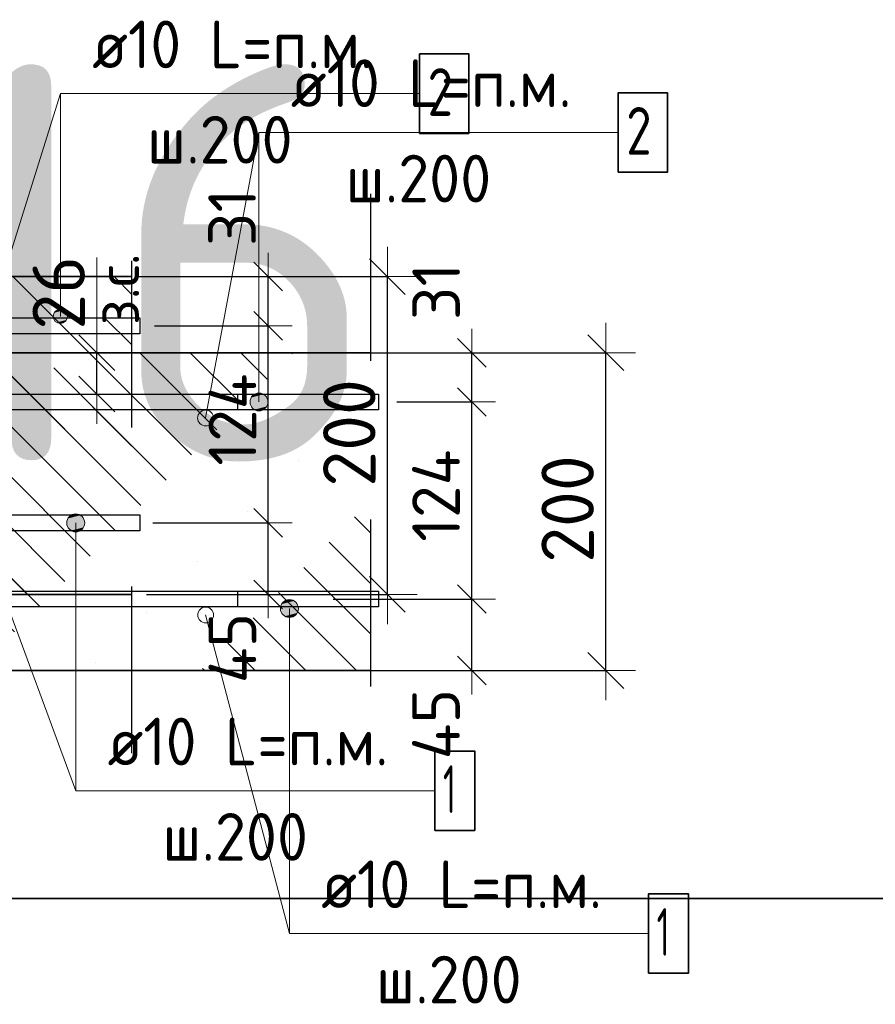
# Model space of a CAD drawing. Header units: metres. Extents: x -38 to 97, y -15 to 21.
# Tile 66 of 111: x 72.618 to 73.156, y 5.205 to 5.825. Entities that reach past the tile are written whole.
import ezdxf

# ---------------------------------------------------------------- set-up
doc = ezdxf.new("R2010")
doc.units = ezdxf.units.M
doc.header["$PDMODE"] = 65
doc.linetypes.add('______4', pattern=[0.135, 0.105, -0.03])
for name, color, linetype, lineweight in [('XR$4$Арм. стержнями верхней зоны', 180, 'Continuous', 35), ('XR$4$Арм. стержнями нижней зоны', 180, 'Continuous', 35), ('XR$4$Арм.стержн. Арматура края', 96, 'Continuous', 35), ('XR$4$Размерная линия (1)', 7, 'Continuous', 13), ('XR$4$Размерная линия_ общее', 7, 'Continuous', 13), ('XR$6$Арм. стержнями верхней зоны', 180, 'Continuous', 35), ('XR$6$Арм. стержнями нижней зоны', 180, 'Continuous', 35), ('XR$6$Арм.стержн. Арматура края', 96, 'Continuous', 35), ('XR$6$Размерная линия (1)', 7, 'Continuous', 13), ('XR$6$Размерная линия_ общее', 7, 'Continuous', 13)]:
    doc.layers.add(name, color=color, linetype=linetype, lineweight=lineweight)
doc.styles.add('ISOCPEUR', font='txt')
doc.dimstyles.new('DIMSTYLE_10', dxfattribs={"dimtxt": 0.033, "dimasz": 0.0375, "dimexe": 0, "dimexo": 0, "dimgap": 0.0165, "dimtad": 2, "dimdec": 0, "dimlfac": 1000, "dimrnd": 1, "dimzin": 12, "dimdsep": 46, "dimtxsty": 'ISOCPEUR', "dimblk1": 'ALL_ML_STRICH', "dimblk2": 'ALL_ML_STRICH', "dimsah": 1, "dimcen": 0, "dimclrd": 7, "dimclre": 256, "dimclrt": 7, "dimadec": 0, "dimazin": 0, "dimtfac": 1, "dimtdec": 0, "dimtix": 1, "dimtmove": 2, "dimatfit": 3, "dimfxl": 0, "dimtzin": 0, "dimlwd": 0, "dimlwe": -3, "dimarcsym": 0})
doc.dimstyles.new('DIMSTYLE_13', dxfattribs={"dimtxt": 0.033, "dimasz": 0.0375, "dimexe": 0, "dimexo": 0, "dimgap": 0.0165, "dimtad": 2, "dimdec": 0, "dimlfac": 1000, "dimrnd": 1, "dimzin": 12, "dimdsep": 46, "dimtxsty": 'ISOCPEUR', "dimblk1": 'ALL_ML_STRICH', "dimblk2": 'ALL_ML_STRICH', "dimsah": 1, "dimcen": 0, "dimclrd": 7, "dimclre": 256, "dimclrt": 7, "dimadec": 0, "dimazin": 0, "dimtfac": 1, "dimtdec": 0, "dimtix": 1, "dimtmove": 2, "dimatfit": 3, "dimfxl": 0, "dimtvp": 1.2, "dimtzin": 0, "dimlwd": 0, "dimlwe": -3, "dimarcsym": 0})
doc.dimstyles.new('DIMSTYLE_14', dxfattribs={"dimtxt": 0.03, "dimasz": 0.03, "dimexe": 0, "dimexo": 0, "dimgap": 0.015, "dimtad": 2, "dimdec": 0, "dimlfac": 1000, "dimrnd": 1, "dimzin": 12, "dimdsep": 46, "dimtxsty": 'ISOCPEUR', "dimblk1": 'ALL_ML_STRICH', "dimblk2": 'ALL_ML_STRICH', "dimsah": 1, "dimcen": 0, "dimclrd": 7, "dimclre": 256, "dimclrt": 7, "dimadec": 0, "dimazin": 0, "dimtfac": 1, "dimtdec": 0, "dimtix": 1, "dimtmove": 2, "dimatfit": 3, "dimfxl": 0, "dimtzin": 0, "dimlwd": 0, "dimlwe": -3, "dimarcsym": 0})
doc.dimstyles.new('DIMSTYLE_16', dxfattribs={"dimtxt": 0.03, "dimasz": 0.03, "dimexe": 0, "dimexo": 0, "dimgap": 0.015, "dimtad": 2, "dimdec": 0, "dimlfac": 1000, "dimrnd": 1, "dimzin": 12, "dimdsep": 46, "dimtxsty": 'ISOCPEUR', "dimblk1": 'ALL_ML_STRICH', "dimblk2": 'ALL_ML_STRICH', "dimsah": 1, "dimcen": 0, "dimclrd": 7, "dimclre": 256, "dimclrt": 7, "dimadec": 0, "dimazin": 0, "dimtfac": 1, "dimtdec": 0, "dimtix": 1, "dimtmove": 2, "dimatfit": 3, "dimfxl": 0, "dimtvp": 1.2, "dimtzin": 0, "dimlwd": 0, "dimlwe": -3, "dimarcsym": 0})
pattern_1 = [(135, (0, 0), (-0.031819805, -0.031819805), [0.4, -0.05, 0, -0.05]), (135, (-0.01591, -0.01591), (-0.031819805, -0.031819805), [0.8, -0.1, 0.1, -0.1])]

# ---------------------------------------------------------------- blocks, each defined once
blk = doc.blocks.new('ALL_ML_STRICH')
at = {"color": 0, "linetype": 'ByBlock', "lineweight": -2}
for p, q in [((0, -0.5), (0, 0.5)), ((-0.3, -0.3), (0.3, 0.3)), ((-1, 0), (0.5, 0))]:
    blk.add_line(p, q, dxfattribs=at)
blk = doc.blocks.new('*D169')
at = {"layer": 'DEFPOINTS', "color": 7, "linetype": 'Continuous', "lineweight": 13, "transparency": 33554687}
for p in [(72.67772, 5.66307), (72.67772, 5.46307), (72.84927, 5.46307)]:
    blk.add_point(p, dxfattribs=at)
at = {"layer": 'XR$4$Размерная линия_ общее', "color": 253, "linetype": 'Continuous', "lineweight": -2, "true_color": 0xa0a0a0, "transparency": 33554687}
for p, q in [((72.69772, 5.66307), (72.84927, 5.66307)), ((72.69772, 5.46307), (72.84927, 5.46307))]:
    blk.add_line(p, q, dxfattribs=at)
at = {"layer": 'XR$4$Размерная линия_ общее', "color": 7, "linetype": 'Continuous', "lineweight": -2, "transparency": 33554687}
blk.add_line((72.84927, 5.46307), (72.84927, 5.66307), dxfattribs=at)
at = {"layer": 'XR$4$Размерная линия_ общее', "color": 7, "linetype": 'Continuous', "lineweight": 13, "transparency": 33554687, "xscale": 0.0375, "yscale": 0.0375, "zscale": 0.0375}
for p, rotation in [((72.84927, 5.66307), 90), ((72.84927, 5.46307), 270)]:
    blk.add_blockref('ALL_ML_STRICH', p, dxfattribs=dict(at, rotation=rotation))
at = {"layer": 'XR$4$Размерная линия_ общее', "color": 7, "linetype": 'Continuous', "lineweight": 13, "transparency": 33554687, "insert": (72.82527, 5.56472), "char_height": 0.033, "width": 0.099, "attachment_point": 5, "rotation": 90, "style": 'ISOCPEUR'}
blk.add_mtext('\\A1;{200}', dxfattribs=at)
blk = doc.blocks.new('*D290')
at = {"layer": 'DEFPOINTS', "color": 7, "linetype": 'Continuous', "lineweight": 13, "transparency": 33554687}
for p in [(72.6816, 5.50807), (72.69445, 5.46307), (72.77427, 5.46307)]:
    blk.add_point(p, dxfattribs=at)
at = {"layer": 'XR$4$Размерная линия (1)', "color": 9, "linetype": 'Continuous', "lineweight": -2, "true_color": 0xc7c7c7, "transparency": 33554687}
for p, q in [((72.7016, 5.50807), (72.77427, 5.50807)), ((72.71445, 5.46307), (72.77427, 5.46307))]:
    blk.add_line(p, q, dxfattribs=at)
at = {"layer": 'XR$4$Размерная линия (1)', "color": 7, "linetype": 'Continuous', "lineweight": -2, "transparency": 33554687}
blk.add_line((72.77427, 5.46307), (72.77427, 5.50807), dxfattribs=at)
at = {"layer": 'XR$4$Размерная линия (1)', "color": 7, "linetype": 'Continuous', "lineweight": 13, "transparency": 33554687, "xscale": 0.03, "yscale": 0.03, "zscale": 0.03}
for p, rotation in [((72.77427, 5.50807), 90), ((72.77427, 5.46307), 270)]:
    blk.add_blockref('ALL_ML_STRICH', p, dxfattribs=dict(at, rotation=rotation))
at = {"layer": 'XR$4$Размерная линия (1)', "color": 7, "linetype": 'Continuous', "lineweight": 13, "transparency": 33554687, "insert": (72.75176, 5.42931), "char_height": 0.03, "width": 0.06, "attachment_point": 5, "rotation": 90, "style": 'ISOCPEUR'}
blk.add_mtext('\\A1;{45}', dxfattribs=at)
blk = doc.blocks.new('*D291')
at = {"layer": 'DEFPOINTS', "color": 7, "linetype": 'Continuous', "lineweight": 13, "transparency": 33554687}
for p in [(72.68263, 5.63207), (72.6816, 5.50807), (72.77427, 5.50807)]:
    blk.add_point(p, dxfattribs=at)
at = {"layer": 'XR$4$Размерная линия (1)', "color": 9, "linetype": 'Continuous', "lineweight": -2, "true_color": 0xc7c7c7, "transparency": 33554687}
for p, q in [((72.70263, 5.63207), (72.77427, 5.63207)), ((72.7016, 5.50807), (72.77427, 5.50807))]:
    blk.add_line(p, q, dxfattribs=at)
at = {"layer": 'XR$4$Размерная линия (1)', "color": 7, "linetype": 'Continuous', "lineweight": -2, "transparency": 33554687}
blk.add_line((72.77427, 5.50807), (72.77427, 5.63207), dxfattribs=at)
at = {"layer": 'XR$4$Размерная линия (1)', "color": 7, "linetype": 'Continuous', "lineweight": 13, "transparency": 33554687, "xscale": 0.03, "yscale": 0.03, "zscale": 0.03}
for p, rotation in [((72.77427, 5.63207), 90), ((72.77427, 5.50807), 270)]:
    blk.add_blockref('ALL_ML_STRICH', p, dxfattribs=dict(at, rotation=rotation))
at = {"layer": 'XR$4$Размерная линия (1)', "color": 7, "linetype": 'Continuous', "lineweight": 13, "transparency": 33554687, "insert": (72.75177, 5.57307), "char_height": 0.03, "width": 0.09, "attachment_point": 5, "rotation": 90, "style": 'ISOCPEUR'}
blk.add_mtext('\\A1;{124}', dxfattribs=at)
blk = doc.blocks.new('*D292')
at = {"layer": 'DEFPOINTS', "color": 7, "linetype": 'Continuous', "lineweight": 13, "transparency": 33554687}
for p in [(72.67076, 5.66307), (72.68263, 5.63207), (72.77427, 5.63207)]:
    blk.add_point(p, dxfattribs=at)
at = {"layer": 'XR$4$Размерная линия (1)', "color": 9, "linetype": 'Continuous', "lineweight": -2, "true_color": 0xc7c7c7, "transparency": 33554687}
for p, q in [((72.69076, 5.66307), (72.77427, 5.66307)), ((72.70263, 5.63207), (72.77427, 5.63207))]:
    blk.add_line(p, q, dxfattribs=at)
at = {"layer": 'XR$4$Размерная линия (1)', "color": 7, "linetype": 'Continuous', "lineweight": -2, "transparency": 33554687}
blk.add_line((72.77427, 5.63207), (72.77427, 5.66307), dxfattribs=at)
at = {"layer": 'XR$4$Размерная линия (1)', "color": 7, "linetype": 'Continuous', "lineweight": 13, "transparency": 33554687, "xscale": 0.03, "yscale": 0.03, "zscale": 0.03}
for p, rotation in [((72.77427, 5.66307), 90), ((72.77427, 5.63207), 270)]:
    blk.add_blockref('ALL_ML_STRICH', p, dxfattribs=dict(at, rotation=rotation))
at = {"layer": 'XR$4$Размерная линия (1)', "color": 7, "linetype": 'Continuous', "lineweight": 13, "transparency": 33554687, "insert": (72.75153, 5.70036), "char_height": 0.03, "width": 0.06, "attachment_point": 5, "rotation": 90, "style": 'ISOCPEUR'}
blk.add_mtext('\\A1;{31}', dxfattribs=at)
blk = doc.blocks.new('*D477')
at = {"layer": 'DEFPOINTS', "color": 7, "linetype": 'Continuous', "lineweight": 13, "transparency": 33554687}
for p in [(72.81509, 5.61517), (72.81509, 5.41517), (72.98664, 5.41517)]:
    blk.add_point(p, dxfattribs=at)
at = {"layer": 'XR$6$Размерная линия_ общее', "color": 253, "linetype": 'Continuous', "lineweight": -2, "true_color": 0xa0a0a0, "transparency": 33554687}
for p, q in [((72.83509, 5.61517), (72.98664, 5.61517)), ((72.83509, 5.41517), (72.98664, 5.41517))]:
    blk.add_line(p, q, dxfattribs=at)
at = {"layer": 'XR$6$Размерная линия_ общее', "color": 7, "linetype": 'Continuous', "lineweight": -2, "transparency": 33554687}
blk.add_line((72.98664, 5.41517), (72.98664, 5.61517), dxfattribs=at)
at = {"layer": 'XR$6$Размерная линия_ общее', "color": 7, "linetype": 'Continuous', "lineweight": 13, "transparency": 33554687, "xscale": 0.0375, "yscale": 0.0375, "zscale": 0.0375}
for p, rotation in [((72.98664, 5.61517), 90), ((72.98664, 5.41517), 270)]:
    blk.add_blockref('ALL_ML_STRICH', p, dxfattribs=dict(at, rotation=rotation))
at = {"layer": 'XR$6$Размерная линия_ общее', "color": 7, "linetype": 'Continuous', "lineweight": 13, "transparency": 33554687, "insert": (72.96264, 5.51682), "char_height": 0.033, "width": 0.099, "attachment_point": 5, "rotation": 90, "style": 'ISOCPEUR'}
blk.add_mtext('\\A1;{200}', dxfattribs=at)
blk = doc.blocks.new('*D529')
at = {"layer": 'DEFPOINTS', "color": 7, "linetype": 'Continuous', "lineweight": 13, "transparency": 33554687}
for p in [(72.62648, 5.61517), (72.62648, 5.58917), (72.66647, 5.58917)]:
    blk.add_point(p, dxfattribs=at)
at = {"layer": 'XR$6$Размерная линия_ общее', "color": 253, "linetype": 'Continuous', "lineweight": -2, "true_color": 0xa0a0a0, "transparency": 33554687}
for p, q in [((72.64648, 5.61517), (72.66647, 5.61517)), ((72.64648, 5.58917), (72.66647, 5.58917))]:
    blk.add_line(p, q, dxfattribs=at)
at = {"layer": 'XR$6$Размерная линия_ общее', "color": 7, "linetype": 'Continuous', "lineweight": -2, "transparency": 33554687}
blk.add_line((72.66647, 5.58917), (72.66647, 5.61517), dxfattribs=at)
at = {"layer": 'XR$6$Размерная линия_ общее', "color": 7, "linetype": 'Continuous', "lineweight": 13, "transparency": 33554687, "xscale": 0.0375, "yscale": 0.0375, "zscale": 0.0375}
for p, rotation in [((72.66647, 5.61517), 90), ((72.66647, 5.58917), 270)]:
    blk.add_blockref('ALL_ML_STRICH', p, dxfattribs=dict(at, rotation=rotation))
at = {"layer": 'XR$6$Размерная линия_ общее', "color": 7, "linetype": 'Continuous', "lineweight": 13, "transparency": 33554687, "insert": (72.666, 5.63253), "char_height": 0.027, "width": 0.00135, "attachment_point": 1, "rotation": 90, "line_spacing_factor": 0.60241, "style": 'ISOCPEUR'}
blk.add_mtext('з.с.', dxfattribs=at)
at = {"layer": 'XR$6$Размерная линия_ общее', "color": 7, "linetype": 'Continuous', "lineweight": 13, "transparency": 33554687, "insert": (72.64247, 5.6529), "char_height": 0.033, "width": 0.066, "attachment_point": 5, "rotation": 90, "style": 'ISOCPEUR'}
blk.add_mtext('\\A1;{26}', dxfattribs=at)
blk = doc.blocks.new('*D554')
at = {"layer": 'DEFPOINTS', "color": 7, "linetype": 'Continuous', "lineweight": 13, "transparency": 33554687}
for p in [(72.79505, 5.46017), (72.8079, 5.41517), (72.90235, 5.41517)]:
    blk.add_point(p, dxfattribs=at)
at = {"layer": 'XR$6$Размерная линия (1)', "color": 9, "linetype": 'Continuous', "lineweight": -2, "true_color": 0xc7c7c7, "transparency": 33554687}
for p, q in [((72.81505, 5.46017), (72.90235, 5.46017)), ((72.8279, 5.41517), (72.90235, 5.41517))]:
    blk.add_line(p, q, dxfattribs=at)
at = {"layer": 'XR$6$Размерная линия (1)', "color": 7, "linetype": 'Continuous', "lineweight": -2, "transparency": 33554687}
blk.add_line((72.90235, 5.41517), (72.90235, 5.46017), dxfattribs=at)
at = {"layer": 'XR$6$Размерная линия (1)', "color": 7, "linetype": 'Continuous', "lineweight": 13, "transparency": 33554687, "xscale": 0.03, "yscale": 0.03, "zscale": 0.03}
for p, rotation in [((72.90235, 5.46017), 90), ((72.90235, 5.41517), 270)]:
    blk.add_blockref('ALL_ML_STRICH', p, dxfattribs=dict(at, rotation=rotation))
at = {"layer": 'XR$6$Размерная линия (1)', "color": 7, "linetype": 'Continuous', "lineweight": 13, "transparency": 33554687, "insert": (72.87984, 5.38142), "char_height": 0.03, "width": 0.06, "attachment_point": 5, "rotation": 90, "style": 'ISOCPEUR'}
blk.add_mtext('\\A1;{45}', dxfattribs=at)
blk = doc.blocks.new('*D555')
at = {"layer": 'DEFPOINTS', "color": 7, "linetype": 'Continuous', "lineweight": 13, "transparency": 33554687}
for p in [(72.83521, 5.58417), (72.79505, 5.46017), (72.90235, 5.46017)]:
    blk.add_point(p, dxfattribs=at)
at = {"layer": 'XR$6$Размерная линия (1)', "color": 9, "linetype": 'Continuous', "lineweight": -2, "true_color": 0xc7c7c7, "transparency": 33554687}
for p, q in [((72.85521, 5.58417), (72.90235, 5.58417)), ((72.81505, 5.46017), (72.90235, 5.46017))]:
    blk.add_line(p, q, dxfattribs=at)
at = {"layer": 'XR$6$Размерная линия (1)', "color": 7, "linetype": 'Continuous', "lineweight": -2, "transparency": 33554687}
blk.add_line((72.90235, 5.46017), (72.90235, 5.58417), dxfattribs=at)
at = {"layer": 'XR$6$Размерная линия (1)', "color": 7, "linetype": 'Continuous', "lineweight": 13, "transparency": 33554687, "xscale": 0.03, "yscale": 0.03, "zscale": 0.03}
for p, rotation in [((72.90235, 5.58417), 90), ((72.90235, 5.46017), 270)]:
    blk.add_blockref('ALL_ML_STRICH', p, dxfattribs=dict(at, rotation=rotation))
at = {"layer": 'XR$6$Размерная линия (1)', "color": 7, "linetype": 'Continuous', "lineweight": 13, "transparency": 33554687, "insert": (72.87985, 5.52517), "char_height": 0.03, "width": 0.09, "attachment_point": 5, "rotation": 90, "style": 'ISOCPEUR'}
blk.add_mtext('\\A1;{124}', dxfattribs=at)
blk = doc.blocks.new('*D556')
at = {"layer": 'DEFPOINTS', "color": 7, "linetype": 'Continuous', "lineweight": 13, "transparency": 33554687}
for p in [(72.78421, 5.61517), (72.83521, 5.58417), (72.90235, 5.58417)]:
    blk.add_point(p, dxfattribs=at)
at = {"layer": 'XR$6$Размерная линия (1)', "color": 9, "linetype": 'Continuous', "lineweight": -2, "true_color": 0xc7c7c7, "transparency": 33554687}
for p, q in [((72.80421, 5.61517), (72.90235, 5.61517)), ((72.85521, 5.58417), (72.90235, 5.58417))]:
    blk.add_line(p, q, dxfattribs=at)
at = {"layer": 'XR$6$Размерная линия (1)', "color": 7, "linetype": 'Continuous', "lineweight": -2, "transparency": 33554687}
blk.add_line((72.90235, 5.58417), (72.90235, 5.61517), dxfattribs=at)
at = {"layer": 'XR$6$Размерная линия (1)', "color": 7, "linetype": 'Continuous', "lineweight": 13, "transparency": 33554687, "xscale": 0.03, "yscale": 0.03, "zscale": 0.03}
for p, rotation in [((72.90235, 5.61517), 90), ((72.90235, 5.58417), 270)]:
    blk.add_blockref('ALL_ML_STRICH', p, dxfattribs=dict(at, rotation=rotation))
at = {"layer": 'XR$6$Размерная линия (1)', "color": 7, "linetype": 'Continuous', "lineweight": 13, "transparency": 33554687, "insert": (72.87995, 5.65376), "char_height": 0.03, "width": 0.06, "attachment_point": 5, "rotation": 90, "style": 'ISOCPEUR'}
blk.add_mtext('\\A1;{31}', dxfattribs=at)

msp = doc.modelspace()

# ---------------------------------------------------------------- hatches: boundary and pattern name
at = {"linetype": 'Continuous', "lineweight": 25, "transparency": 33554687}
h = msp.add_hatch(dxfattribs=at)
h.set_pattern_fill('__________540', scale=0.015, style=0, pattern_type=2)
h.set_pattern_definition(pattern_1)
h.paths.add_polyline_path([(72.5447, 5.66307), (72.5447, 5.46307), (72.68855, 5.46307), (72.68855, 5.66307)], flags=0)
at = {"linetype": 'Continuous', "lineweight": 13, "transparency": 33554687}
h = msp.add_hatch(dxfattribs=at)
h.set_pattern_fill('__________540', scale=0.015, style=0, pattern_type=2)
h.set_pattern_definition(pattern_1)
h.paths.add_polyline_path([(72.23496, 5.61517), (72.23496, 5.41517), (72.83857, 5.41517), (72.83857, 5.61517)], flags=0)
at = {"layer": 'XR$4$Арм. стержнями верхней зоны', "linetype": 'Continuous', "lineweight": 13, "transparency": 33554687}
for points in [[(72.64738, 5.64032), (72.63964, 5.64032), (72.63901, 5.63807)], [(72.64738, 5.64032), (72.63901, 5.63807), (72.64801, 5.63807)], [(72.64576, 5.64194), (72.64126, 5.64194), (72.63964, 5.64032)], [(72.64576, 5.64194), (72.63964, 5.64032), (72.64738, 5.64032)], [(72.64126, 5.64194), (72.64576, 5.64194), (72.64351, 5.64257)], [(72.64801, 5.63807), (72.63901, 5.63807), (72.63964, 5.63582)], [(72.64801, 5.63807), (72.63964, 5.63582), (72.64738, 5.63582)], [(72.64738, 5.63582), (72.63964, 5.63582), (72.64126, 5.6342)], [(72.64738, 5.63582), (72.64126, 5.6342), (72.64576, 5.6342)], [(72.64576, 5.6342), (72.64126, 5.6342), (72.64351, 5.63357)]]:
    msp.add_hatch(color=7, dxfattribs=at).paths.add_polyline_path(points)
at = {"layer": 'XR$4$Арм. стержнями нижней зоны', "linetype": 'Continuous', "lineweight": 13, "transparency": 33554687}
for points in [[(72.64755, 5.50807), (72.6588, 5.50807), (72.65801, 5.51088)], [(72.64755, 5.50807), (72.65801, 5.51088), (72.64833, 5.51088)], [(72.64833, 5.51088), (72.65801, 5.51088), (72.65598, 5.5129)], [(72.64833, 5.51088), (72.65598, 5.5129), (72.65036, 5.5129)], [(72.65036, 5.5129), (72.65598, 5.5129), (72.65317, 5.51369)], [(72.64833, 5.50525), (72.6588, 5.50807), (72.64755, 5.50807)], [(72.64833, 5.50525), (72.65801, 5.50525), (72.6588, 5.50807)], [(72.65036, 5.50323), (72.65801, 5.50525), (72.64833, 5.50525)], [(72.65036, 5.50323), (72.65598, 5.50323), (72.65801, 5.50525)], [(72.65598, 5.50323), (72.65036, 5.50323), (72.65317, 5.50244)]]:
    msp.add_hatch(color=7, dxfattribs=at).paths.add_polyline_path(points)
at = {"layer": 'XR$6$Арм. стержнями верхней зоны', "linetype": 'Continuous', "lineweight": 13, "transparency": 33554687}
for points in [[(72.76565, 5.58901), (72.77127, 5.58901), (72.76846, 5.5898)], [(72.7733, 5.58699), (72.76362, 5.58699), (72.76284, 5.58417)], [(72.7733, 5.58699), (72.76284, 5.58417), (72.77409, 5.58417)], [(72.77409, 5.58417), (72.76284, 5.58417), (72.76362, 5.58136)], [(72.77127, 5.58901), (72.76565, 5.58901), (72.76362, 5.58699)], [(72.77127, 5.58901), (72.76362, 5.58699), (72.7733, 5.58699)], [(72.77409, 5.58417), (72.76362, 5.58136), (72.7733, 5.58136)], [(72.7733, 5.58136), (72.76362, 5.58136), (72.76565, 5.57934)], [(72.7733, 5.58136), (72.76565, 5.57934), (72.77127, 5.57934)], [(72.77127, 5.57934), (72.76565, 5.57934), (72.76846, 5.57855)]]:
    msp.add_hatch(color=7, dxfattribs=at).paths.add_polyline_path(points)
at = {"layer": 'XR$6$Арм. стержнями нижней зоны', "linetype": 'Continuous', "lineweight": 13, "transparency": 33554687}
for points in [[(72.78478, 5.45901), (72.79041, 5.45901), (72.78759, 5.4598)], [(72.78197, 5.45417), (72.79322, 5.45417), (72.79243, 5.45699)], [(72.78197, 5.45417), (72.79243, 5.45699), (72.78276, 5.45699)], [(72.78276, 5.45136), (72.79322, 5.45417), (72.78197, 5.45417)], [(72.78276, 5.45699), (72.79243, 5.45699), (72.79041, 5.45901)], [(72.78276, 5.45699), (72.79041, 5.45901), (72.78478, 5.45901)], [(72.78276, 5.45136), (72.79243, 5.45136), (72.79322, 5.45417)], [(72.78478, 5.44934), (72.79243, 5.45136), (72.78276, 5.45136)], [(72.78478, 5.44934), (72.79041, 5.44934), (72.79243, 5.45136)], [(72.79041, 5.44934), (72.78478, 5.44934), (72.78759, 5.44855)]]:
    msp.add_hatch(color=7, dxfattribs=at).paths.add_polyline_path(points)

# ---------------------------------------------------------------- linework, layer by layer
at = {"color": 7, "linetype": 'Continuous', "lineweight": 13, "transparency": 33554687}
for p, q in [((72.59466, 5.62202), (72.64351, 5.77823)), ((72.73488, 5.57412), (72.76846, 5.7538)), ((72.66647, 5.61517), (72.66647, 5.67517)), ((72.5947, 5.49802), (72.65317, 5.33949)), ((72.73492, 5.45012), (72.78759, 5.24964)), ((86.41979, 5.27171), (67.91979, 5.27171)), ((86.41979, 5.27171), (67.91979, 5.27171))]:
    msp.add_line(p, q, dxfattribs=at)
at = {"color": 7, "linetype": '______4', "lineweight": 25, "transparency": 33554687}
for p, q in [((72.68855, 5.36307), (72.68855, 5.76307)), ((72.83857, 5.71517), (72.83857, 5.31517))]:
    msp.add_line(p, q, dxfattribs=at)
at = {"color": 7, "linetype": 'Continuous', "lineweight": 35, "transparency": 33554687}
for p, q in [((72.68855, 5.66307), (72.5447, 5.66307)), ((72.83857, 5.61517), (72.23496, 5.61517)), ((72.5447, 5.46307), (72.68855, 5.46307)), ((72.53496, 5.41517), (72.83857, 5.41517)), ((67.91979, 5.27171), (86.41979, 5.27171)), ((67.91979, 5.27171), (86.41979, 5.27171))]:
    msp.add_line(p, q, dxfattribs=at)
at = {"color": 7, "linetype": 'Continuous', "lineweight": 13, "transparency": 33554687}
for centre in [(72.73488, 5.57412), (72.73492, 5.45012)]:
    msp.add_circle(centre, 0.005, dxfattribs=at)
at = {"layer": 'XR$4$Арм. стержнями верхней зоны', "color": 7, "linetype": 'Continuous', "lineweight": 13, "transparency": 33554687}
for p, q in [((72.64351, 5.77823), (72.86951, 5.77823)), ((72.64351, 5.77823), (72.64351, 5.63807)), ((72.64351, 5.64257), (72.64351, 5.64257)), ((72.63901, 5.63807), (72.63901, 5.63807)), ((72.64351, 5.63357), (72.64351, 5.63357)), ((72.64801, 5.63807), (72.64801, 5.63807))]:
    msp.add_line(p, q, dxfattribs=at)
at = {"layer": 'XR$4$Арм. стержнями верхней зоны', "color": 7, "linetype": 'Continuous', "lineweight": 35, "transparency": 33554687}
msp.add_lwpolyline([(72.86951, 5.75323), (72.90051, 5.75323), (72.90051, 5.80323), (72.86951, 5.80323), (72.86951, 5.75323)], dxfattribs=at)
at = {"layer": 'XR$4$Арм. стержнями верхней зоны', "color": 4, "linetype": 'Continuous', "lineweight": 25, "transparency": 33554687}
msp.add_lwpolyline([(72.3197, 5.63707), (72.69355, 5.63707), (72.69355, 5.62707), (72.3197, 5.62707), (72.3197, 5.63707)], dxfattribs=at)
at = {"layer": 'XR$4$Арм. стержнями верхней зоны', "color": 7, "linetype": 'Continuous', "lineweight": 13, "transparency": 33554687}
msp.add_circle((72.64351, 5.63807), 0.0045, dxfattribs=at)
at = {"layer": 'XR$4$Арм. стержнями нижней зоны', "color": 7, "linetype": 'Continuous', "lineweight": 13, "transparency": 33554687}
for p, q in [((72.65317, 5.51369), (72.65317, 5.51369)), ((72.64755, 5.50807), (72.64755, 5.50807)), ((72.65317, 5.33949), (72.65317, 5.50807)), ((72.6588, 5.50807), (72.6588, 5.50807)), ((72.65317, 5.50244), (72.65317, 5.50244)), ((72.65317, 5.33949), (72.87917, 5.33949))]:
    msp.add_line(p, q, dxfattribs=at)
at = {"layer": 'XR$4$Арм. стержнями нижней зоны', "color": 4, "linetype": 'Continuous', "lineweight": 25, "transparency": 33554687}
msp.add_lwpolyline([(72.3197, 5.51307), (72.69355, 5.51307), (72.69355, 5.50307), (72.3197, 5.50307), (72.3197, 5.51307)], dxfattribs=at)
at = {"layer": 'XR$4$Арм. стержнями нижней зоны', "color": 7, "linetype": 'Continuous', "lineweight": 35, "transparency": 33554687}
msp.add_lwpolyline([(72.87917, 5.31449), (72.90417, 5.31449), (72.90417, 5.36449), (72.87917, 5.36449), (72.87917, 5.31449)], dxfattribs=at)
at = {"layer": 'XR$4$Арм. стержнями нижней зоны', "color": 7, "linetype": 'Continuous', "lineweight": 13, "transparency": 33554687}
msp.add_circle((72.65317, 5.50807), 0.00563, dxfattribs=at)
at = {"layer": 'XR$4$Арм.стержн. Арматура края', "color": 4, "linetype": 'Continuous', "lineweight": 25, "transparency": 33554687}
for points in [[(72.35299, 5.63707), (72.69355, 5.63707), (72.69355, 5.62707)], [(72.69355, 5.62707), (72.35368, 5.62707)], [(72.35368, 5.51307), (72.69355, 5.51307), (72.69355, 5.50307), (72.35299, 5.50307)]]:
    msp.add_lwpolyline(points, dxfattribs=at)
at = {"layer": 'XR$6$Арм. стержнями верхней зоны', "color": 7, "linetype": 'Continuous', "lineweight": 13, "transparency": 33554687}
for p, q in [((72.76846, 5.7538), (72.99446, 5.7538)), ((72.76846, 5.7538), (72.76846, 5.58417)), ((72.76846, 5.5898), (72.76846, 5.5898)), ((72.76284, 5.58417), (72.76284, 5.58417)), ((72.77409, 5.58417), (72.77409, 5.58417)), ((72.76846, 5.57855), (72.76846, 5.57855))]:
    msp.add_line(p, q, dxfattribs=at)
at = {"layer": 'XR$6$Арм. стержнями верхней зоны', "color": 7, "linetype": 'Continuous', "lineweight": 35, "transparency": 33554687}
msp.add_lwpolyline([(72.99446, 5.7288), (73.02546, 5.7288), (73.02546, 5.7788), (72.99446, 5.7788), (72.99446, 5.7288)], dxfattribs=at)
at = {"layer": 'XR$6$Арм. стержнями верхней зоны', "color": 4, "linetype": 'Continuous', "lineweight": 25, "transparency": 33554687}
msp.add_lwpolyline([(72.25493, 5.58917), (72.84357, 5.58917), (72.84357, 5.57917), (72.25493, 5.57917), (72.25493, 5.58917)], dxfattribs=at)
msp.add_lwpolyline([(72.25493, 5.58917), (72.84357, 5.58917), (72.84357, 5.57917), (72.25493, 5.57917), (72.25493, 5.58917)], dxfattribs=at)
at = {"layer": 'XR$6$Арм. стержнями верхней зоны', "color": 7, "linetype": 'Continuous', "lineweight": 13, "transparency": 33554687}
msp.add_circle((72.76846, 5.58417), 0.00563, dxfattribs=at)
at = {"layer": 'XR$6$Арм. стержнями нижней зоны', "color": 7, "linetype": 'Continuous', "lineweight": 13, "transparency": 33554687}
for p, q in [((72.78759, 5.4598), (72.78759, 5.4598)), ((72.78197, 5.45417), (72.78197, 5.45417)), ((72.78759, 5.24964), (72.78759, 5.45417)), ((72.79322, 5.45417), (72.79322, 5.45417)), ((72.78759, 5.44855), (72.78759, 5.44855)), ((72.78759, 5.24964), (73.01359, 5.24964))]:
    msp.add_line(p, q, dxfattribs=at)
at = {"layer": 'XR$6$Арм. стержнями нижней зоны', "color": 4, "linetype": 'Continuous', "lineweight": 25, "transparency": 33554687}
for points in [[(72.25493, 5.46517), (72.84357, 5.46517), (72.84357, 5.45517), (72.25493, 5.45517), (72.25493, 5.46517)], [(72.25494, 5.46517), (72.84357, 5.46517), (72.84357, 5.45517), (72.25494, 5.45517), (72.25494, 5.46517)]]:
    msp.add_lwpolyline(points, dxfattribs=at)
at = {"layer": 'XR$6$Арм. стержнями нижней зоны', "color": 7, "linetype": 'Continuous', "lineweight": 35, "transparency": 33554687}
msp.add_lwpolyline([(73.01359, 5.22464), (73.03859, 5.22464), (73.03859, 5.27464), (73.01359, 5.27464), (73.01359, 5.22464)], dxfattribs=at)
at = {"layer": 'XR$6$Арм. стержнями нижней зоны', "color": 7, "linetype": 'Continuous', "lineweight": 13, "transparency": 33554687}
msp.add_circle((72.78759, 5.45417), 0.00563, dxfattribs=at)
at = {"layer": 'XR$6$Арм.стержн. Арматура края', "color": 4, "linetype": 'Continuous', "lineweight": 25, "transparency": 33554687}
for points in [[(72.28352, 5.58917), (72.75496, 5.58917), (72.75496, 5.57917), (72.28421, 5.57917)], [(72.28352, 5.58917), (72.75496, 5.58917), (72.75496, 5.57917), (72.28421, 5.57917)], [(72.28421, 5.46517), (72.75496, 5.46517), (72.75496, 5.45517)], [(72.28421, 5.46517), (72.75496, 5.46517), (72.75496, 5.45517)], [(72.75496, 5.45517), (72.28352, 5.45517)], [(72.75496, 5.45517), (72.28352, 5.45517)]]:
    msp.add_lwpolyline(points, dxfattribs=at)

# ---------------------------------------------------------------- texts
at = {"color": 7, "linetype": 'Continuous', "lineweight": 35, "transparency": 33554687, "insert": (70.35063, 5.54671), "char_height": 0.25, "width": 2.7437149, "attachment_point": 7, "style": 'ISOCPEUR'}
msp.add_mtext('\\W0.96;ГОСТ 34028-2016', dxfattribs=at)
msp.add_mtext('\\W0.96;ГОСТ 34028-2016', dxfattribs=at)
at = {"layer": 'XR$4$Арм. стержнями верхней зоны', "color": 7, "linetype": 'Continuous', "lineweight": 25, "transparency": 33554687, "char_height": 0.03, "attachment_point": 7, "style": 'ISOCPEUR'}
for s, insert, width in [('\\W0.94;ø10 L=п.м.', (72.66351, 5.79423), 0.1999832), ('\\W0.78;2', (72.87451, 5.76423), 0.0326407), ('\\W0.95;ш.200 ', (72.69801, 5.73423), 0.1311997)]:
    msp.add_mtext(s, dxfattribs=dict(at, insert=insert, width=width))
at = {"layer": 'XR$4$Арм. стержнями нижней зоны', "color": 7, "linetype": 'Continuous', "lineweight": 25, "transparency": 33554687, "char_height": 0.03, "attachment_point": 7, "style": 'ISOCPEUR'}
for s, insert, width in [('\\W0.94;ø10 L=п.м.', (72.67317, 5.35549), 0.1999832), ('\\W0.56;1', (72.88417, 5.32549), 0.0233333), ('\\W0.95;ш.200 ', (72.70767, 5.29549), 0.1311996)]:
    msp.add_mtext(s, dxfattribs=dict(at, insert=insert, width=width))
at = {"layer": 'XR$6$Арм. стержнями верхней зоны', "color": 7, "linetype": 'Continuous', "lineweight": 25, "transparency": 33554687, "char_height": 0.03, "attachment_point": 7, "style": 'ISOCPEUR'}
for s, insert, width in [('\\W0.94;ø10 L=п.м.', (72.78846, 5.7698), 0.1999832), ('\\W0.78;2', (72.99946, 5.7398), 0.0326407), ('\\W0.95;ш.200 ', (72.82296, 5.7098), 0.1311995)]:
    msp.add_mtext(s, dxfattribs=dict(at, insert=insert, width=width))
at = {"layer": 'XR$6$Арм. стержнями нижней зоны', "color": 7, "linetype": 'Continuous', "lineweight": 25, "transparency": 33554687, "char_height": 0.03, "attachment_point": 7, "style": 'ISOCPEUR'}
for s, insert, width in [('\\W0.94;ø10 L=п.м.', (72.80759, 5.26564), 0.1999832), ('\\W0.56;1', (73.01859, 5.23564), 0.0233333), ('\\W0.95;ш.200 ', (72.84209, 5.20564), 0.1311997)]:
    msp.add_mtext(s, dxfattribs=dict(at, insert=insert, width=width))

# ---------------------------------------------------------------- dimensions: what is measured, and where the dimension line sits
at = {"layer": 'XR$4$Размерная линия (1)', "color": 7, "linetype": 'Continuous', "lineweight": 13, "transparency": 33554687}
for base, p1, p2, dimstyle, picture, middle in [((72.77427, 5.66307), (72.70263, 5.63207), (72.69076, 5.66307), 'DIMSTYLE_16', '*D292', (72.75153, 5.70036)), ((72.77427, 5.63207), (72.7016, 5.50807), (72.70263, 5.63207), 'DIMSTYLE_14', '*D291', (72.75177, 5.57307)), ((72.77427, 5.50807), (72.71445, 5.46307), (72.7016, 5.50807), 'DIMSTYLE_16', '*D290', (72.75176, 5.42931))]:
    dim = msp.add_linear_dim(base=base, p1=p1, p2=p2, angle=90, dimstyle=dimstyle, override={"dimpost": '<>', "dimclrd": 7, "dimclre": 9, "dimclrt": 7, "dimlwd": 0, "dimlwe": 65533}, dxfattribs=at)
    dim.commit()
    dim.dimension.update_dxf_attribs({"geometry": picture, "text_midpoint": middle, "dimtype": 160})
at = {"layer": 'XR$4$Размерная линия_ общее', "color": 7, "linetype": 'Continuous', "lineweight": 13, "transparency": 33554687}
dim = msp.add_linear_dim(base=(72.84927, 5.66307), p1=(72.69772, 5.46307), p2=(72.69772, 5.66307), angle=90, dimstyle='DIMSTYLE_10', override={"dimpost": '<>', "dimclrd": 7, "dimclre": 253, "dimclrt": 7, "dimlwd": 0, "dimlwe": 65533}, dxfattribs=at)
dim.commit()
dim.dimension.update_dxf_attribs({"geometry": '*D169', "text_midpoint": (72.82527, 5.56472), "dimtype": 160})
at = {"layer": 'XR$6$Размерная линия (1)', "color": 7, "linetype": 'Continuous', "lineweight": 13, "transparency": 33554687}
for base, p1, p2, dimstyle, picture, middle in [((72.90235, 5.61517), (72.85521, 5.58417), (72.80421, 5.61517), 'DIMSTYLE_16', '*D556', (72.87995, 5.65376)), ((72.90235, 5.58417), (72.81505, 5.46017), (72.85521, 5.58417), 'DIMSTYLE_14', '*D555', (72.87985, 5.52517)), ((72.90235, 5.46017), (72.8279, 5.41517), (72.81505, 5.46017), 'DIMSTYLE_16', '*D554', (72.87984, 5.38142))]:
    dim = msp.add_linear_dim(base=base, p1=p1, p2=p2, angle=90, dimstyle=dimstyle, override={"dimpost": '<>', "dimclrd": 7, "dimclre": 9, "dimclrt": 7, "dimlwd": 0, "dimlwe": 65533}, dxfattribs=at)
    dim.commit()
    dim.dimension.update_dxf_attribs({"geometry": picture, "text_midpoint": middle, "dimtype": 160})
at = {"layer": 'XR$6$Размерная линия_ общее', "color": 7, "linetype": 'Continuous', "lineweight": 13, "transparency": 33554687}
dim = msp.add_linear_dim(base=(72.66647, 5.61517), p1=(72.64648, 5.58917), p2=(72.64648, 5.61517), angle=90, text='<>\\Xз.с.', dimstyle='DIMSTYLE_13', override={"dimpost": '<>', "dimclrd": 7, "dimclre": 253, "dimclrt": 7, "dimlwd": 0, "dimlwe": 65533}, dxfattribs=at)
dim.commit()
dim.dimension.update_dxf_attribs({"geometry": '*D529', "text_midpoint": (72.64247, 5.6529), "dimtype": 160})
dim = msp.add_linear_dim(base=(72.98664, 5.61517), p1=(72.83509, 5.41517), p2=(72.83509, 5.61517), angle=90, dimstyle='DIMSTYLE_10', override={"dimpost": '<>', "dimclrd": 7, "dimclre": 253, "dimclrt": 7, "dimlwd": 0, "dimlwe": 65533}, dxfattribs=at)
dim.commit()
dim.dimension.update_dxf_attribs({"geometry": '*D477', "text_midpoint": (72.96264, 5.51682), "dimtype": 160})

doc.saveas('drawing.dxf')
